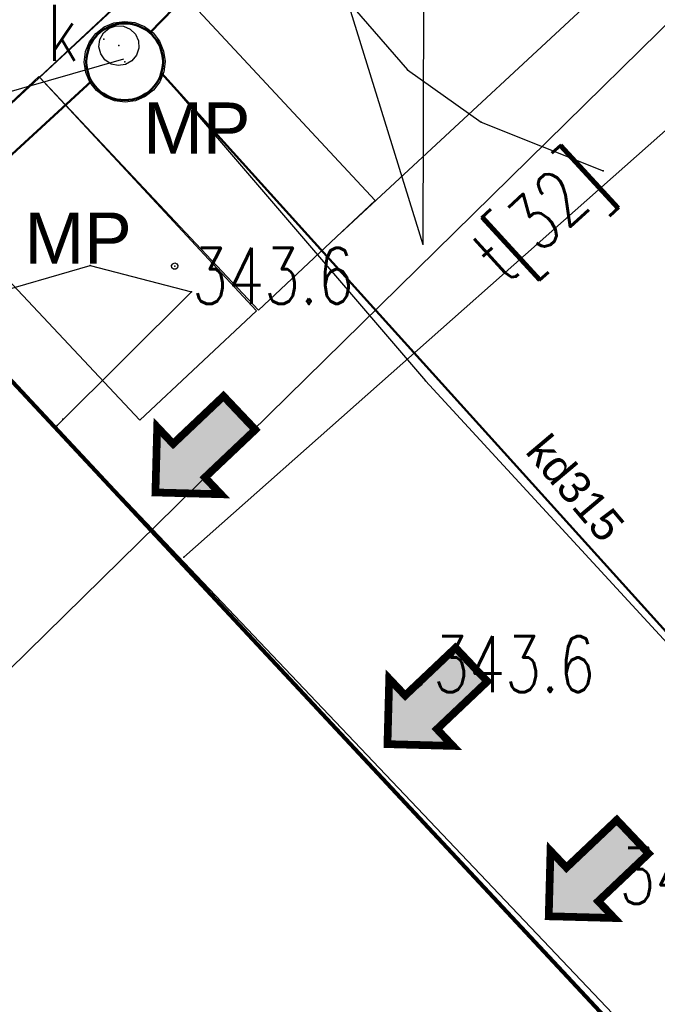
# Model space of a CAD drawing. Extents: x 5552506 to 5553307, y 5642054 to 5642708.
# Tile 40 of 72: x 5552854 to 5552864, y 5642494 to 5642509. Entities that reach past the tile are written whole.
import ezdxf
from ezdxf.enums import TextEntityAlignment as Align
from ezdxf.lldxf.tags import DXFTag

# ---------------------------------------------------------------- set-up
doc = ezdxf.new("R2010")
doc.units = 0
doc.header["$MEASUREMENT"] = 0
for name, color, linetype, lineweight in [('0_OPIS', 7, 'Continuous', 13), ('A_SC_WID', 1, 'Continuous', 18), ('PROJEKT', 255, 'Continuous', 50)]:
    doc.layers.add(name, color=color, linetype=linetype, lineweight=lineweight)
doc.layers.add('deszczówka', color=7, linetype='Continuous', lineweight=50, true_color=0x0a8f2c)
for name, color, linetype in [('EGB_BlokBudynku', 7, 'Continuous'), ('EGB_DzialkaEwidencyjna', 7, 'Continuous'), ('GES_PrzewodKanalizacyjny', 7, 'Continuous'), ('GES_PrzewodTelekomunikacyjny', 7, 'Continuous'), ('IS_Węzeł_sieci_kanalizacyjnej_-_opisy', 7, 'Continuous'), ('OT_Komunikacja', 7, 'Continuous'), ('OT_Rzedna', 7, 'Continuous'), ('pomiar', 7, 'Continuous')]:
    doc.layers.add(name, color=color, linetype=linetype)
doc.styles.add('ARIAL', font='arial.ttf')
doc.styles.add('J-SWIS', font='arial.ttf', dxfattribs={"width": 0.8})
doc.styles.get("Standard").update_dxf_attribs({"font": 'arial.ttf'})
doc.styles.add('STYL_ARIAL', font='simplex', dxfattribs={"width": 0.75, "oblique": 0.1})
tags = doc.linetypes.add('SOLID', pattern=[10, 10, 0]).pattern_tags.tags
tags[6:7] = [DXFTag(74, 4), DXFTag(75, 0), DXFTag(340, '0'), DXFTag(46, 0.0), DXFTag(50, 0.0), DXFTag(44, 0.0), DXFTag(45, 0.0)]
tags[4:5] = [DXFTag(74, 4), DXFTag(75, 0), DXFTag(340, '0'), DXFTag(46, 0.0), DXFTag(50, 0.0), DXFTag(44, 0.0), DXFTag(45, 0.0)]
doc.dimstyles.new('darek', dxfattribs={"dimtxt": 0.8, "dimasz": 0.8, "dimexe": 0.5, "dimexo": 0.5, "dimgap": 0.25, "dimtad": 1, "dimrnd": 0.01, "dimzin": 1, "dimdsep": 46, "dimtxsty": 'ARIAL', "dimblk": 'OBLIQUE', "dimcen": 0.8, "dimdle": 0.5, "dimclrd": 256, "dimclre": 256, "dimclrt": 256, "dimazin": 0, "dimtfac": 1, "dimtmove": 1, "dimatfit": 3, "dimfxl": 1, "dimtfill": 1, "dimlwd": -1, "dimlwe": -1, "dimarcsym": 0})

# ---------------------------------------------------------------- blocks, each defined once
blk = doc.blocks.new('RTPW01')
at = {"color": 7}
blk.add_polyline3d([(0, 0.1, 0), (0.0643, 0.0766, 0), (0.0985, 0.0174, 0), (0.0866, -0.05, 0), (0.0342, -0.094, 0), (-0.0342, -0.094, 0), (-0.0866, -0.05, 0), (-0.0985, 0.0174, 0), (-0.0643, 0.0766, 0), (0, 0.1, 0)], dxfattribs=at)
blk = doc.blocks.new('_Oblique')
at = {"color": 0, "linetype": 'ByBlock', "lineweight": -2}
blk.add_line((-0.5, -0.5), (0.5, 0.5), dxfattribs=at)
blk = doc.blocks.new('*D263')
at = {"layer": 'Defpoints', "color": 0, "linetype": 'ByBlock'}
for p in [(5552860.609, 5642516.932), (5552860.583, 5642505.932)]:
    blk.add_point(p, dxfattribs=at)
at = {"layer": 'pomiar'}
for p, q in [((5552860.609, 5642516.932), (5552860.628, 5642524.963)), ((5552860.583, 5642505.932), (5552860.609, 5642516.932))]:
    blk.add_line(p, q, dxfattribs=at)
at = {"layer": 'pomiar', "xscale": 0.8, "yscale": 0.8, "zscale": 0.8, "rotation": 269.8651506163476}
blk.add_blockref('_Oblique', (5552860.609, 5642516.932), dxfattribs=at)
at = {"layer": 'pomiar', "linetype": 'ByBlock', "insert": (5552859.966, 5642523.294), "char_height": 0.8, "attachment_point": 5, "rotation": 89.8652, "style": 'ARIAL', "bg_fill": 3, "box_fill_scale": 1.25, "bg_fill_color": 256, "bg_fill_true_color": 13158600, "bg_fill_transparency": 0}
blk.add_mtext('R11.0', dxfattribs=at)
blk = doc.blocks.new('*D264')
at = {"layer": 'Defpoints', "color": 0, "linetype": 'ByBlock'}
for p in [(5552858.811, 5642511.664), (5552860.583, 5642505.932)]:
    blk.add_point(p, dxfattribs=at)
at = {"layer": 'pomiar'}
blk.add_line((5552860.583, 5642505.932), (5552858.811, 5642511.664), dxfattribs=at)
at = {"layer": 'pomiar', "xscale": 0.8, "yscale": 0.8, "zscale": 0.8, "rotation": 287.180159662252}
blk.add_blockref('_Oblique', (5552858.811, 5642511.664), dxfattribs=at)
at = {"layer": 'pomiar', "linetype": 'ByBlock', "insert": (5552857.084, 5642519.478), "char_height": 0.8, "attachment_point": 5, "rotation": 287.1802, "style": 'ARIAL', "bg_fill": 3, "box_fill_scale": 1.25, "bg_fill_color": 256, "bg_fill_true_color": 13158600, "bg_fill_transparency": 0}
blk.add_mtext('R6.0', dxfattribs=at)
at = {"layer": 'pomiar'}
blk.add_line((5552858.811, 5642511.664), (5552856.054, 5642520.582), dxfattribs=at)

msp = doc.modelspace()

# ---------------------------------------------------------------- hatches: boundary and pattern name
at = {"layer": 'A_SC_WID'}
for points in [[(5552856.39843, 5642502.06196), (5552857.421, 5642502.03424), (5552857.17229, 5642502.29681), (5552857.96001, 5642503.04295), (5552857.46258, 5642503.56809), (5552856.67487, 5642502.82195), (5552856.42615, 5642503.08453)], [(5552860.02588, 5642498.12689), (5552861.04845, 5642498.09917), (5552860.79974, 5642498.36174), (5552861.58745, 5642499.10787), (5552861.09003, 5642499.63302), (5552860.30231, 5642498.88688), (5552860.0536, 5642499.14945)], [(5552862.54731, 5642495.4357), (5552863.56988, 5642495.40798), (5552863.32117, 5642495.67055), (5552864.10888, 5642496.41669), (5552863.61146, 5642496.94183), (5552862.82374, 5642496.1957), (5552862.57503, 5642496.45827)]]:
    msp.add_hatch(color=256, dxfattribs=at).paths.add_polyline_path(points)

# ---------------------------------------------------------------- linework, layer by layer
at = {"linetype": 'ByBlock'}
msp.add_lwpolyline([(5552818.13, 5642470.25), (5552854.09, 5642503.87), (5552864.53, 5642492.88), (5552829.075, 5642458.505), (5552818.13, 5642470.25)], dxfattribs=at)
at = {"color": 7}
for p in [(5552855.59, 5642509.15, 343.3), (5552855.828, 5642509.048), (5552855.918, 5642508.796), (5552860.34, 5642508.67), (5552856.512, 5642508.597), (5552855.374, 5642508.472), (5552861.49, 5642507.85), (5552863.4, 5642507.09), (5552855.38, 5642505.61), (5552856.7, 5642505.6, 343.6), (5552856.96, 5642505.2), (5552860.619, 5642503.809), (5552854.95, 5642503.21), (5552854.86, 5642503.11), (5552856.84, 5642501.05), (5552860.52, 5642499.08, 343.6)]:
    msp.add_point(p, dxfattribs=at)
at = {"layer": 'A_SC_WID', "lineweight": 30}
msp.add_line((5552808.58337, 5642465.89947), (5552856.50365, 5642510.33187), dxfattribs=at)
at = {"layer": 'A_SC_WID', "const_width": 0.12055}
for points in [[(5552856.39678, 5642502.00106), (5552856.42615, 5642503.08453), (5552856.67487, 5642502.82195), (5552857.46258, 5642503.56809), (5552857.96001, 5642503.04295), (5552857.17229, 5642502.29681), (5552857.421, 5642502.03424), (5552856.39843, 5642502.06196)], [(5552860.02423, 5642498.06599), (5552860.0536, 5642499.14945), (5552860.30231, 5642498.88688), (5552861.09003, 5642499.63302), (5552861.58745, 5642499.10787), (5552860.79974, 5642498.36174), (5552861.04845, 5642498.09917), (5552860.02588, 5642498.12689)], [(5552862.54566, 5642495.3748), (5552862.57503, 5642496.45827), (5552862.82374, 5642496.1957), (5552863.61146, 5642496.94183), (5552864.10888, 5642496.41669), (5552863.32117, 5642495.67055), (5552863.56988, 5642495.40798), (5552862.54731, 5642495.4357)]]:
    msp.add_lwpolyline(points, dxfattribs=at)
at = {"layer": 'deszczówka', "linetype": 'ByBlock'}
msp.add_line((5552843.226, 5642497.285), (5552855.39875, 5642508.49479), dxfattribs=at)
at = {"layer": 'EGB_BlokBudynku', "color": 7}
msp.add_polyline3d([(5552827.4, 5642478.9, 0), (5552838.17, 5642467.37, 0), (5552864.86, 5642492.32, 0), (5552854.09, 5642503.87, 0), (5552832.16, 5642483.37, 0), (5552831.79, 5642483.73, 0), (5552828.82, 5642480.98, 0), (5552828.62, 5642481.19, 0), (5552827.35, 5642482.54, 0), (5552827.14, 5642482.34, 0), (5552826.63, 5642482.59, 0), (5552826.03, 5642482.53, 0), (5552825.67, 5642482.28, 0), (5552825.42, 5642481.91, 0), (5552825.38, 5642481.35, 0), (5552825.57, 5642480.88, 0), (5552825.36, 5642480.67, 0), (5552826.57, 5642479.31, 0), (5552826.9, 5642479.2, 0), (5552827.25, 5642478.78, 0), (5552827.4, 5642478.9, 0)], dxfattribs=at)
at = {"layer": 'EGB_DzialkaEwidencyjna', "color": 7}
for points in [[(5552860.87, 5642522.11, 0), (5552811.5, 5642476.33, 0), (5552790.45, 5642458.63, 0), (5552801.43, 5642448.13, 0), (5552806.15, 5642452.34, 0), (5552821.01, 5642466.78, 0), (5552868.91, 5642513.83, 0), (5552860.87, 5642522.11, 0)], [(5552868.91, 5642513.83, 0), (5552821.01, 5642466.78, 0), (5552806.15, 5642452.34, 0), (5552801.43, 5642448.13, 0), (5552811.55, 5642438.45, 0), (5552814.16, 5642435.96, 0), (5552817.83, 5642432.34, 0), (5552830.74, 5642439.96, 0), (5552839.1, 5642445.07, 0), (5552842.11, 5642445.56, 0), (5552869.22, 5642449.98, 0), (5552865.87, 5642471.42, 0), (5552889.45, 5642492.68, 0), (5552884.57, 5642497.71, 0), (5552879.14, 5642503.3, 0), (5552868.91, 5642513.83, 0)]]:
    msp.add_polyline3d(points, dxfattribs=at)
at = {"layer": 'GES_PrzewodKanalizacyjny', "color": 34}
for points in [[(5552855.4748, 5642508.3456, 0), (5552855.3733, 5642508.4757, 0), (5552855.309, 5642508.6276, 0), (5552855.2861, 5642508.7909, 0), (5552855.3064, 5642508.9546, 0), (5552855.3683, 5642509.1075, 0), (5552855.4676, 5642509.2392, 0), (5552855.5977, 5642509.3407, 0), (5552855.7496, 5642509.405, 0), (5552855.9129, 5642509.4279, 0), (5552856.0766, 5642509.4076, 0), (5552856.2295, 5642509.3457, 0), (5552856.3612, 5642509.2464, 0), (5552856.4627, 5642509.1163, 0), (5552856.527, 5642508.9644, 0), (5552856.5499, 5642508.8011, 0), (5552856.5296, 5642508.6374, 0), (5552856.4677, 5642508.4845, 0), (5552856.3684, 5642508.3528, 0), (5552856.2383, 5642508.2513, 0), (5552856.0864, 5642508.187, 0), (5552855.9231, 5642508.1641, 0), (5552855.7594, 5642508.1844, 0), (5552855.6065, 5642508.2463, 0), (5552855.4748, 5642508.3456, 0)], [(5552855.6085, 5642508.825, 0), (5552855.5428, 5642508.9193, 0), (5552855.5156, 5642509.031, 0), (5552855.5305, 5642509.1451, 0), (5552855.5857, 5642509.246, 0), (5552855.6736, 5642509.3201, 0), (5552855.7823, 5642509.3575, 0), (5552855.8972, 5642509.3532, 0), (5552856.0028, 5642509.3075, 0), (5552856.0847, 5642509.2269, 0), (5552856.132, 5642509.1221, 0), (5552856.1382, 5642509.0073, 0), (5552856.1026, 5642508.8979, 0), (5552856.0298, 5642508.8089, 0), (5552855.9298, 5642508.7521, 0), (5552855.8161, 5642508.7353, 0), (5552855.7039, 5642508.7608, 0), (5552855.6085, 5642508.825, 0)], [(5552856.49125, 5642508.62119, 0), (5552860.619, 5642503.809, 0), (5552871.716, 5642491.761, 0)], [(5552843.226, 5642497.285, 0), (5552855.374, 5642508.472, 0)]]:
    msp.add_polyline3d(points, dxfattribs=at)
at = {"layer": 'GES_PrzewodTelekomunikacyjny', "color": 30}
msp.add_polyline3d([(5552866.02, 5642509.18, 0), (5552856.84, 5642501.05, 0)], dxfattribs=at)
at = {"layer": 'IS_Węzeł_sieci_kanalizacyjnej_-_opisy', "color": 211, "linetype": 'SOLID', "ltscale": 0.01}
msp.add_line((5552834.05792, 5642502.54143), (5552855.90182, 5642508.84363), dxfattribs=at)
at = {"layer": 'OT_Komunikacja', "color": 7}
for points in [[(5552835.09, 5642430.45, 0), (5552835.43, 5642431.17, 0), (5552835.76, 5642432.42, 0), (5552835.33, 5642434.8, 0), (5552833.82, 5642437.6, 0), (5552832.49, 5642440.3, 0), (5552831.37, 5642441.7, 0), (5552829.54, 5642442.7, 0), (5552827.78, 5642443.06, 0), (5552825.37, 5642442.42, 0), (5552823.82, 5642441.48, 0), (5552820.12, 5642438.21, 0), (5552798.98, 5642460.53, 0), (5552831.66, 5642490.91, 0), (5552856.03, 5642513.63, 0), (5552860.34, 5642508.67, 0), (5552861.49, 5642507.85, 0), (5552863.4, 5642507.09, 0)], [(5552828.04, 5642481.92, 0), (5552838.99, 5642492.05, 0), (5552852.24, 5642504.41, 0), (5552853.72, 5642505.13, 0), (5552855.38, 5642505.61, 0), (5552856.96, 5642505.2, 0), (5552854.86, 5642503.11, 0)]]:
    msp.add_polyline3d(points, dxfattribs=at)
at = {"layer": 'PROJEKT', "color": 6, "linetype": 'Continuous', "lineweight": 140}
msp.add_polyline3d([(5552854.09, 5642503.87, 0), (5552864.86, 5642492.32, 0), (5552838.17, 5642467.37, 0), (5552828.89, 5642458.7, 0), (5552818.13, 5642470.25, 0), (5552827.25, 5642478.78, 0), (5552826.9, 5642479.2, 0), (5552826.57, 5642479.31, 0), (5552825.36, 5642480.67, 0), (5552825.57, 5642480.88, 0), (5552825.38, 5642481.35, 0), (5552825.42, 5642481.91, 0), (5552825.67, 5642482.28, 0), (5552826.03, 5642482.53, 0), (5552826.63, 5642482.59, 0), (5552827.14, 5642482.34, 0), (5552827.35, 5642482.54, 0), (5552828.62, 5642481.19, 0), (5552828.82, 5642480.98, 0), (5552831.79, 5642483.73, 0), (5552832.16, 5642483.37, 0), (5552854.09, 5642503.87, 0)], dxfattribs=at)

# ---------------------------------------------------------------- block references
at = {"color": 7, "xscale": 0.5, "yscale": 0.5}
for p in [(5552856.7, 5642505.6), (5552860.52, 5642499.08)]:
    msp.add_blockref('RTPW01', p, dxfattribs=at)

# ---------------------------------------------------------------- texts
at = {"color": 211, "linetype": 'ByBlock'}
msp.add_text('kd315', height=0.498217, rotation=310.121381, dxfattribs=at).set_placement((5552862.16427, 5642502.69548))
at = {"layer": '0_OPIS', "style": 'J-SWIS'}
msp.add_text('MP', height=0.8, dxfattribs=at).set_placement((5552854.35245, 5642505.63873))
at = {"layer": 'GES_PrzewodKanalizacyjny', "color": 34, "style": 'STYL_ARIAL', "width": 0.75}
msp.add_text('k', height=0.875, dxfattribs=at).set_placement((5552854.71, 5642508.5486), align=Align.BOTTOM_LEFT)
at = {"layer": 'GES_PrzewodTelekomunikacyjny', "color": 30, "style": 'STYL_ARIAL', "width": 0.75}
msp.add_text('t[32]', height=0.875, rotation=42.5, dxfattribs=at).set_placement((5552862.0452, 5642505.0923), align=Align.BOTTOM_LEFT)
at = {"layer": 'OT_Rzedna', "color": 7, "style": 'STYL_ARIAL', "width": 0.75}
for p in [(5552856.97, 5642504.7486), (5552860.74, 5642498.6786), (5552863.65, 5642495.3686)]:
    msp.add_text('343.6', height=0.875, dxfattribs=at).set_placement(p, align=Align.BOTTOM_LEFT)

# ---------------------------------------------------------------- next in the draw order: dimensions: what is measured, and where the dimension line sits
at = {"layer": 'pomiar'}
dim = msp.add_radius_dim(center=(5552860.58315, 5642505.93213), mpoint=(5552860.60904, 5642516.9321), dimstyle='darek', override={"dimdec": 1, "dimtxsty": 'ARIAL'}, dxfattribs=at)
dim.commit()
dim.dimension.update_dxf_attribs({"geometry": '*D263', "text_midpoint": (5552860.62401, 5642523.29284), "dimtype": 164})

# ---------------------------------------------------------------- next in the draw order: dimensions: what is measured, and where the dimension line sits
dim = msp.add_radius_dim(center=(5552860.58315, 5642505.93213), mpoint=(5552858.81089, 5642511.66441), dimstyle='darek', override={"dimdec": 1, "dimtxsty": 'ARIAL'}, dxfattribs=at)
dim.commit()
dim.dimension.update_dxf_attribs({"geometry": '*D264', "text_midpoint": (5552856.45535, 5642519.28329), "dimtype": 164})

# ---------------------------------------------------------------- next in the draw order: linework, layer by layer
at = {"layer": 'A_SC_WID', "lineweight": 30}
msp.add_lwpolyline([(5552859.281, 5642506.10562), (5552864.22565, 5642510.69996)], dxfattribs=at)
at = {"layer": 'deszczówka', "linetype": 'ByBlock'}
msp.add_line((5552856.31152, 5642509.24884), (5552858.69888, 5642511.72352), dxfattribs=at)
msp.add_lwpolyline([(5552871.78079, 5642491.68926), (5552856.49098, 5642508.62028)], dxfattribs=at)
msp.add_circle((5552855.91741, 5642508.79642), 0.6, dxfattribs=at)
at = {"layer": 'PROJEKT', "color": 6, "linetype": 'Continuous', "lineweight": 30}
for points in [[(5552856.42952, 5642510.28779), (5552854.58626, 5642508.55403), (5552858.01196, 5642504.91197), (5552859.83298, 5642506.62482)], [(5552854.57395, 5642508.56728), (5552852.73068, 5642506.83351), (5552856.15638, 5642503.19145), (5552857.97741, 5642504.9043)]]:
    msp.add_lwpolyline(points, close=True, dxfattribs=at)

# ---------------------------------------------------------------- next in the draw order: texts
at = {"layer": '0_OPIS', "style": 'J-SWIS'}
msp.add_text('MP', height=0.8, dxfattribs=at).set_placement((5552856.20802, 5642507.35925))

doc.saveas('drawing.dxf')
